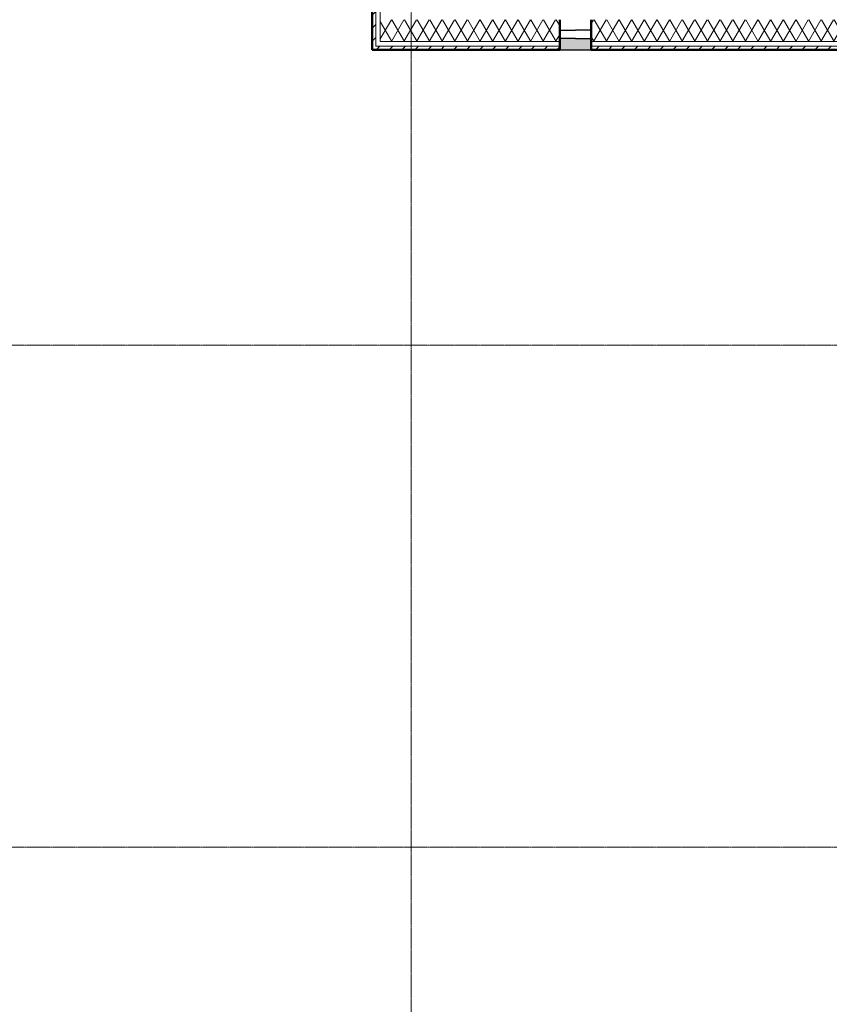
# Model space of a CAD drawing. Header units: millimetres. Extents: x 3625 to 92626, y -20577 to 42628.
# Tile 248 of 256: x 54717 to 63595, y 6605 to 17395. Entities that reach past the tile are written whole.
import ezdxf

# ---------------------------------------------------------------- set-up
doc = ezdxf.new("R2010")
doc.units = ezdxf.units.MM
doc.linetypes.add('stramien', pattern=[22.224999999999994, 12.7, -3.174999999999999, 3.174999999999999, -3.174999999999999])
for name, color, linetype, lineweight in [('A-GLAZ', 6, 'Continuous', 18), ('A-WALL', 2, 'Continuous', 25), ('A-WALL-PATT', 2, 'Continuous', 50), ('S-GRID', 1, 'Continuous', 18)]:
    doc.layers.add(name, color=color, linetype=linetype, lineweight=lineweight)
pattern_1 = [(45, (26995.1, 0), (-70.71067811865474, 70.71067811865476), [])]

# ---------------------------------------------------------------- blocks, each defined once
blk = doc.blocks.new('31_KU_ontwerpraam vastglas rond 2 - 31_KU_ontwerpraam vastglas rond 400 mm 2-12424451-Plotview plafond tweede verdieping - 1 op 100')
at = {"layer": 'A-GLAZ', "lineweight": 25}
for p, q in [((-1.496130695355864e-11, 40.00000000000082), (-174.1709363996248, 40.00000000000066)), ((-1.625374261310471e-11, 40.00000000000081), (174.1709363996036, 40.00000000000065)), ((-174.1709363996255, -49.99999999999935), (-1.625374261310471e-11, -49.99999999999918)), ((174.1709363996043, -49.99999999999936), (-1.496130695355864e-11, -49.9999999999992))]:
    blk.add_line(p, q, dxfattribs=at)

msp = doc.modelspace()

# ---------------------------------------------------------------- hatches: boundary and pattern name
at = {"layer": 'A-WALL-PATT', "lineweight": 18}
h = msp.add_hatch(dxfattribs=at)
h.set_pattern_fill('FP_278', color=256, style=0, pattern_type=2)
h.set_pattern_definition(pattern_1)
h.paths.add_polyline_path([(58621.69724148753, 17105.20289424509), (58621.69724148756, 18598.20289424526), (58581.69724148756, 18598.20289424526), (58581.69724148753, 17105.20289424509)], flags=0)
h = msp.add_hatch(dxfattribs=at)
h.set_pattern_fill('FP_279', color=256, angle=-60.0000000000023, style=0, pattern_type=2)
h.set_pattern_definition([(299.9999999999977, (26995.09967290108, -0.0001888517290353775), (-103.923048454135, -59.99999999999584), []), (239.9999999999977, (26995.09967290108, -0.0001888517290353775), (-103.9230484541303, 60.00000000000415), [])])
h.paths.add_polyline_path([(63781.69724148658, 17155.20289424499), (63871.69724148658, 17155.20289424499), (63871.69724148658, 17394.87289424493), (60984.66600110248, 17395.20289424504), (60984.66600110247, 17155.20289424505), (63305.39693036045, 17155.20289424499)], flags=0)
h.paths.add_polyline_path([(60638.72848187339, 17155.20289424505), (60638.72848187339, 17395.20289424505), (58671.69724148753, 17395.20289424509), (58671.69724148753, 17155.20289424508), (60476.93255553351, 17155.20289424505)], flags=0)
at = {"layer": 'A-WALL-PATT', "lineweight": 5}
msp.add_hatch(color=256, dxfattribs=at).paths.add_polyline_path([(60984.66600110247, 17065.20289424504), (60984.66600110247, 17190.20289424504), (60638.72848187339, 17190.20289424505), (60638.72848187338, 17065.20289424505), (60961.39939112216, 17065.20289424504)], flags=0)
at = {"layer": 'A-WALL-PATT', "lineweight": 18}
h = msp.add_hatch(dxfattribs=at)
h.set_pattern_fill('FP_278', color=256, style=0, pattern_type=2)
h.set_pattern_definition(pattern_1)
h.paths.add_polyline_path([(63781.69724148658, 17065.20289424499), (63781.69724148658, 17105.20289424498), (60984.66600110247, 17105.20289424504), (60984.66600110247, 17065.20289424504), (63305.39693036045, 17065.20289424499)], flags=0)
h.paths.add_polyline_path([(60638.72848187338, 17065.20289424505), (60638.72848187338, 17105.20289424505), (58581.69724148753, 17105.20289424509), (58581.69724148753, 17065.20289424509), (60476.93255553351, 17065.20289424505)], flags=0)

# ---------------------------------------------------------------- linework, layer by layer
at = {"layer": 'A-WALL', "lineweight": 18}
for p, q in [((58671.69724148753, 18688.20289424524), (58671.6972414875, 17155.20289424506)), ((58621.69724148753, 18638.20289424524), (58621.6972414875, 17105.20289424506)), ((60638.72848187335, 17105.20289424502), (58621.69724148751, 17105.20289424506)), ((60638.72848187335, 17155.20289424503), (58671.6972414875, 17155.20289424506)), ((63871.69724148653, 17155.20289424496), (60984.66600110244, 17155.20289424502)), ((63821.69724148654, 17105.20289424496), (60984.66600110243, 17105.20289424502))]:
    msp.add_line(p, q, dxfattribs=at)
at = {"layer": 'A-WALL', "lineweight": 50}
for p, q in [((58581.6972414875, 17065.20289424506), (58581.69724148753, 18598.20289424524)), ((60638.72848187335, 17395.20289424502), (60638.72848187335, 17065.20289424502)), ((60984.66600110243, 17065.20289424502), (60984.66600110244, 17395.20289424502)), ((60638.72848187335, 17065.20289424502), (58581.6972414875, 17065.20289424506)), ((63781.69724148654, 17065.20289424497), (60984.66600110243, 17065.20289424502))]:
    msp.add_line(p, q, dxfattribs=at)
at = {"layer": 'A-WALL'}
msp.add_line((60638.72848187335, 17065.20289424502), (60984.66600110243, 17065.20289424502), dxfattribs=at)
at = {"layer": 'S-GRID', "linetype": 'stramien'}
for p, q in [((59011.69724148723, 41627.64623142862), (59011.69724148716, -3246.730466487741)), ((25771.12673418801, 13828.20289424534), (91603.46741616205, 13828.20289424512)), ((25771.12673418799, 8328.202894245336), (91603.46741616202, 8328.202894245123))]:
    msp.add_line(p, q, dxfattribs=at)

# ---------------------------------------------------------------- block references
at = {"layer": 'A-GLAZ', "lineweight": 25, "rotation": 180}
msp.add_blockref('31_KU_ontwerpraam vastglas rond 2 - 31_KU_ontwerpraam vastglas rond 400 mm 2-12424451-Plotview plafond tweede verdieping - 1 op 100', (60811.69724148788, 17230.20289424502), dxfattribs=at)

doc.saveas('drawing.dxf')
